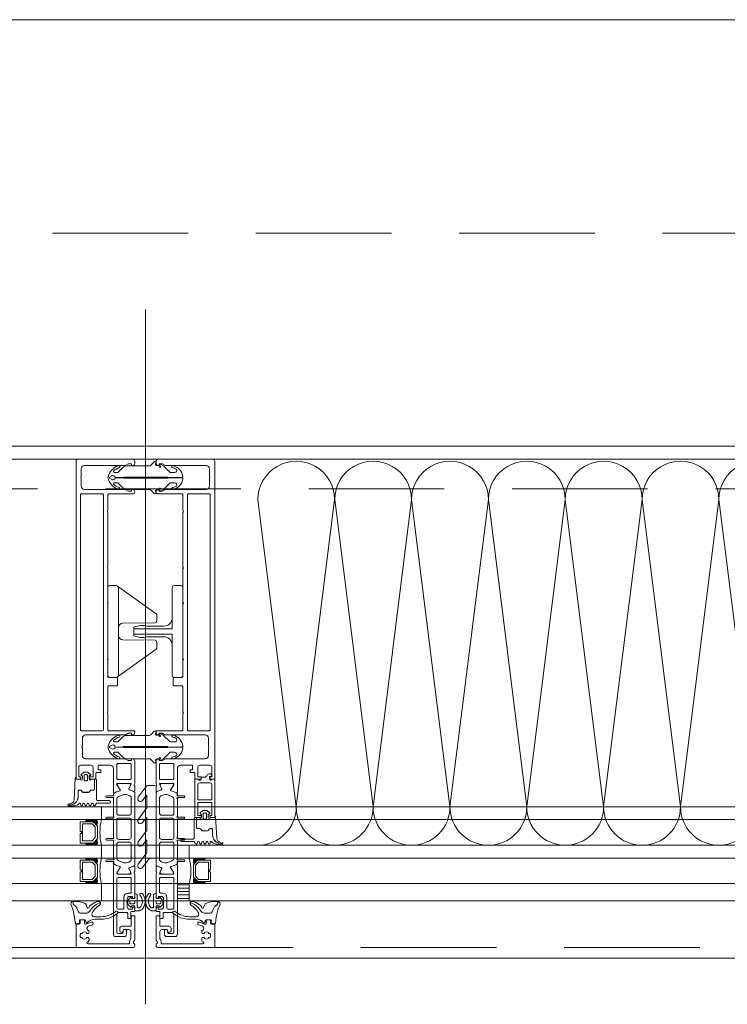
# Model space of a CAD drawing. Header units: millimetres. Extents: x 144573 to 336993, y 74252 to 247042.
# Tile 6 of 256: x 149261 to 149592, y 174594 to 175055. Entities that reach past the tile are written whole.
import ezdxf

# ---------------------------------------------------------------- set-up
doc = ezdxf.new("R2010")
doc.units = ezdxf.units.MM
doc.linetypes.add('ČÁRKOVANÁ', pattern=[19.05, 12.7, -6.35])
doc.layers.add('FASÁDA DETAILNÍ', color=255, linetype='Continuous', lineweight=0)
doc.layers.add('NOVA', color=255, linetype='Continuous', lineweight=0)

# ---------------------------------------------------------------- blocks, each defined once
blk = doc.blocks.new('284336')
for points in [[(-0.7, -9.6), (-10, -9.6, 0.414511), (-10.51, -10.11), (-10.51, -15.51, -1), (-11.69, -15.51), (-11.69, -9.6), (-12.69, -8.95, -0.668884), (-12.6, -8.23), (-11.99, -8.01, 0.766384), (-11.99, -7.21), (-12.6, -6.99, -0.76831), (-12.6, -6.23), (-11.99, -6.01, 0.766384), (-11.99, -5.21), (-12.6, -4.99, -0.76831), (-12.6, -4.23), (-11.99, -4.01, 0.766384), (-11.99, -3.21), (-12.6, -2.99, -0.877523), (-12.5, -2.22), (-12.1, -2.22, 0.698129), (-11.83, -1.5, -0.220231), (-12.89, 0.78), (-12.89, 3.45, -0.157143), (-12.82, 3.68), (-12.69, 3.42, -0.067482), (-12.48, 2.53, 0.393136), (-8.66, -1.02), (-6.1, -1.02, -0.414214), (-5.61, -1.51), (-5.61, -2.22, -0.267949), (-5.85, -2.65), (-6.35, -2.93, 0.267949), (-6.61, -3.38), (-6.61, -5.84, 0.267949), (-6.35, -6.29), (-5.85, -6.57, -0.267949), (-5.61, -7), (-5.61, -8.11, 0.414215), (-5.1, -8.62), (-0.41, -8.62), (-0.41, -9.31, -0.414212), (-0.7, -9.6)], [(-0.41, 0), (-0.41, -2, 0.990243), (-0.4, -3.02), (0.9, -3.02, 0.414214), (1.21, -2.71), (1.21, -2.61, -0.668123), (1.71, -2.4), (2.75, -3.45, -0.199004), (2.89, -3.79), (2.89, -5.43, -0.199038), (2.75, -5.77), (1.71, -6.82, -0.668191), (1.21, -6.61), (1.21, -6.51, 0.414214), (0.9, -6.2), (-0.4, -6.2, 0.990269), (-0.41, -7.22), (-0.41, -8.6), (-5.1, -8.6, -0.414215), (-5.59, -8.11), (-5.59, -7, 0.267949), (-5.84, -6.56), (-6.34, -6.27, -0.267949), (-6.59, -5.84), (-6.59, -3.38, -0.267949), (-6.34, -2.95), (-5.84, -2.66, 0.267949), (-5.59, -2.22), (-5.59, -1.51, 0.414214), (-6.1, -1), (-8.66, -1, -0.393156), (-12.46, 2.53, 0.067572), (-12.67, 3.43), (-12.8, 3.7, -0.637545), (-12.12, 3.53), (-11.92, 2.53, 0.344315), (-10.06, 0.91), (0, 0.38, -0.406913), (0.39, 0), (-0.41, 0)], [(1.7, -4.31, 0.414235), (1.2, -3.81), (-0.7, -3.81, 0.414214), (-1.2, -4.31), (-1.2, -4.91, 0.414214), (-0.7, -5.41), (1.2, -5.41, 0.414235), (1.7, -4.91), (1.7, -4.31)]]:
    blk.add_lwpolyline(points, format="xyb", close=True)
blk = doc.blocks.new('nesystémový nástavec 18')
for p, q in [((-17.5, 9.3), (-15.36, 9.3)), ((-15.36, 9.3), (0, 9.3)), ((0, 9.3), (0, 7.8)), ((-18, 6.8), (-18, 8.8)), ((-17, 6.3), (-17.5, 6.3)), ((-11, 8), (-17, 8)), ((-17, 8), (-17, 6.3)), ((-11, 1.3), (-11, 8)), ((-2.8, 8), (-9.7, 8)), ((-9.7, 1.3), (-9.7, 8)), ((-1.8, 2.3), (-1.8, 7)), ((-0.5, 7.3), (-0.5, 6.8)), ((0, 6.3), (0.55, 6.3)), ((0.55, 6.3), (0.95, 5.9)), ((0.95, 5.9), (0.95, 4.8)), ((0.95, 4.8), (0.95, 4.14)), ((-18, 0.5), (-18, 1.8)), ((-17.5, 2.3), (-17, 2.3)), ((-1.8, 0), (-17.5, 0)), ((-17, 2.3), (-17, 1.3)), ((-17, 1.3), (-11, 1.3)), ((-9.7, 1.3), (-2.8, 1.3)), ((0, 0), (-1.8, 0)), ((-0.4, 2.23), (-0.5, 2.04)), ((-0.5, 2.04), (-0.5, 2)), ((1.2, 2.44), (0, 2.44)), ((0, 1.5), (0, 0)), ((0.95, 4.14), (1.2, 4.14)), ((1.2, 1.85), (1.2, 2.44)), ((1.4, 3.94), (1.4, 3.84)), ((1.6, 3.64), (1.6, 3.64)), ((1.8, 1.37), (1.7, 1.35)), ((2.25, 1.63), (1.8, 1.37)), ((2.4, 2.84), (2.4, 1.89))]:
    blk.add_line(p, q)
for centre, radius, start, end in [((-17.5, 8.8), 0.5, 90, 180), ((-15.36, 9.8), 0.5, 270, 270.084), ((-17.5, 6.8), 0.5, 180.0012, 269.9988), ((-2.8, 7), 1, 0, 90), ((0, 7.3), 0.5, 89.9955, 180.0071), ((0, 6.8), 0.5, 179.9949, 270.006), ((0.75, 4.8), 0.2, 359.9656, 0.0344), ((-17.5, 1.8), 0.5, 89.999, 180.0002), ((-17.5, 0.5), 0.5, 180, 270), ((-2.8, 2.3), 1, 270, 0), ((0, 2), 0.5, 179.9716, 270.0327), ((0, 1.94), 0.5, 89.9975, 144.0007), ((1.2, 3.94), 0.2, 359.9707, 90.0249), ((1.7, 1.85), 0.5, 179.9991, 270), ((1.6, 3.84), 0.2, 179.9737, 270.035), ((1.6, 2.84), 0.8, 0.0065, 89.9919), ((2.1, 1.89), 0.3, 299.9815, 0.0183)]:
    blk.add_arc(centre, radius, start, end)
blk = doc.blocks.new('433270')
blk.add_lwpolyline([(1, 0, 0.414364), (0, -1), (0, -1.4, 0.255924), (0.23, -1.83, -0.547723), (0.23, -3.17, 0.255924), (0, -3.6), (0, -14.6, 0.414214), (0.3, -14.9), (1.2, -14.9, 0.414214), (1.7, -14.4), (1.7, -10.3, -0.414214), (2, -10), (6, -10, 0.414248), (7, -9), (7, -7.7, 0.414179), (6.5, -7.2), (5.7, -7.2, 0.414232), (5.4, -7.5), (5.4, -8.2, -0.414198), (5.1, -8.5), (2.8, -8.5, -0.414204), (1.8, -7.5), (1.8, -4.49, -0.147432), (1.97, -3.94, 0.147461), (2.4, -2.5), (2.4, -2.3, -0.414214), (2.9, -1.8), (21.87, -1.8, -0.668178), (22.22, -2.65), (22.16, -2.72, 1), (21.59, -3.29), (21.52, -3.35, 0.198912), (21.38, -3.71), (21.38, -4.05, 0.414214), (22.08, -4.75), (22.38, -4.75, 0.576988), (22.64, -4.3, -0.311246), (24.56, -4.3, 0.576988), (24.82, -4.75), (25.3, -4.75, -0.260065), (25.3, -6.65), (24.82, -6.65, 0.576988), (24.56, -7.1, -0.311246), (22.64, -7.1, 0.576988), (22.38, -6.65), (22.08, -6.65, 0.414214), (21.38, -7.35), (21.38, -7.61, 0.267949), (21.63, -8.04), (21.89, -8.2, -0.637047), (21.73, -10), (19.83, -10.7, 0.315299), (19.5, -11.17), (19.5, -11.49, 0.520567), (20.17, -11.96), (22.83, -10.99, -0.520567), (23.5, -11.46), (23.5, -12.5, 0.414062), (24, -13), (25, -13, 0.414186), (25.5, -12.5), (25.5, -11.5, -0.414182), (26, -11), (27, -11, 0.414214), (27.5, -10.5), (27.5, -0.5, 0.414214), (27, 0), (1, 0)], format="xyb", close=True)
blk = doc.blocks.new('284325')
for points in [[(0.84, -5.23, -0.560316), (0.94, -4.73), (1.94, -4.36, 0.3153), (2.14, -4.08), (2.14, -1.89, 0.451558), (1.8, -1.59), (0.9, -1.7, -0.399586), (0.57, -1.46), (0.3, -0.07, -0.415977), (0.53, 0.29, 0.024107), (6.15, 1.24, 0.076636), (8.99, 2.34, -0.577615), (10.79, 1.3), (10.02, 1.37, 0.283171), (9.08, 0.9, -0.168429), (7.07, -0.74), (5.9, -1.16, 0.315302), (5.24, -2.1), (5.24, -4.21, 0.269719), (6.76, -6.82, -0.194797), (10.18, -11.53, -0.342663), (9.17, -11.17, 0.119207), (5.43, -7.59, 0.578571), (3.63, -8.62), (3.63, -11.77, 0.176415), (6.16, -18.72, -1), (5.24, -19.49, -0.176415), (2.43, -11.77), (2.43, -8.89, 0.208286), (0.84, -5.23)], [(8.95, -6.65), (10.32, -8.78, -0.134555), (10.79, -10.63, -0.339795), (10.19, -11.53, 0.194788), (6.76, -6.81, -0.269736), (5.25, -4.21), (5.25, -2.1, -0.315302), (5.9, -1.17), (7.07, -0.74, 0.168429), (9.09, 0.89, -0.283167), (10.01, 1.36), (10.79, 1.29), (10.79, -0.74, -0.070852), (10.71, -1.3), (9.95, -3.93, -0.241839), (9.08, -4.83), (7.93, -5.22, 0.836024), (8.08, -6.19), (8.11, -6.19, -0.255349), (8.95, -6.65)]]:
    blk.add_lwpolyline(points, format="xyb", close=True)
blk = doc.blocks.new('*U1335')
for points in [[(0, 0, 0.414243), (0.1, 0.1), (0, 0.9, -1.0001), (0.2, 0.9), (0.1, 0.1, 0.414228), (0.2, 0, 0.414228)], [(0.2, 0, 0.414243), (0.3, 0.1), (0.2, 0.9, -1.0001), (0.4, 0.9), (0.3, 0.1, 0.414228), (0.4, 0, 0.414228)], [(0.4, 0, 0.414243), (0.5, 0.1), (0.4, 0.9, -1.0001), (0.6, 0.9), (0.5, 0.1, 0.414228), (0.6, 0, 0.414228)], [(0.6, 0, 0.414243), (0.7, 0.1), (0.6, 0.9, -1.0001), (0.8, 0.9), (0.7, 0.1, 0.414228), (0.8, 0, 0.414228)], [(0.8, 0, 0.414243), (0.9, 0.1), (0.8, 0.9, -1.0001), (1, 0.9), (0.9, 0.1, 0.414228), (1, 0, 0.414228)], [(1, 0, 0.414243), (1.1, 0.1), (1, 0.9, -1.0001), (1.2, 0.9), (1.1, 0.1, 0.414228), (1.2, 0, 0.414228)], [(1.2, 0, 0.414243), (1.3, 0.1), (1.2, 0.9, -1.0001), (1.4, 0.9), (1.3, 0.1, 0.414228), (1.4, 0, 0.414228)], [(1.4, 0, 0.414243), (1.5, 0.1), (1.4, 0.9, -1.0001), (1.6, 0.9), (1.5, 0.1, 0.414228), (1.6, 0, 0.414228)], [(1.6, 0, 0.414243), (1.7, 0.1), (1.6, 0.9, -1.0001), (1.8, 0.9), (1.7, 0.1, 0.414228), (1.8, 0, 0.414228)], [(1.8, 0, 0.414243), (1.9, 0.1), (1.8001, 0.9, -1.0001), (2, 0.9), (1.9001, 0.1, 0.414228), (2, 0, 0.414228)]]:
    blk.add_lwpolyline(points, format="xyb")
blk = doc.blocks.new('244748_a')
blk.add_lwpolyline([(8.32, -1.69, 0.082248), (6.34, -0.9, -1.09695), (6.94, -0.1, -0.315353), (11.26, -5.15, -0.480529), (10.87, -5.64), (4.27, -5.64), (4.08, -5.45), (-16.53, -5.45), (-16.72, -5.64), (-20.43, -5.64, 0.574019), (-21.93, -4.78), (-22.99, -5.4, 0.524827), (-22.99, -5.9), (-21.93, -6.52, 0.574021), (-20.43, -5.66), (-16.72, -5.66), (-16.53, -5.85), (4.08, -5.85), (4.27, -5.66), (10.87, -5.66, -0.480529), (11.26, -6.15, -0.326229), (6.88, -11.09, -1.09695), (6.28, -10.3, 0.081457), (8.32, -9.61, 0.599203), (7.48, -8.05), (5.52, -8.05, 0.198965), (5.17, -8.2), (2.22, -11.15), (0.93, -12.01, -0.738038), (0.51, -11.62), (0.87, -11, 1), (0.35, -10.7), (0, -11.3), (-0.98, -11.3, 0.619205), (-1.45, -12.06), (-1.28, -12.43, -0.808139), (-2.04, -13.04), (-3.63, -11.44, 0.198906), (-4.34, -11.15), (-14.99, -11.15, -0.198936), (-16.76, -10.42), (-18.98, -8.2, 0.198942), (-19.33, -8.05), (-20.67, -8.05, 0.500217), (-21.09, -8.73, 0.122037), (-18.5, -10.27, -1.093735), (-19.1, -11.07, -0.240768), (-23.7, -6.07, -0.106226), (-23.7, -5.23, -0.256232), (-19, -0.13, -1.093735), (-18.4, -0.92, 0.116856), (-21.09, -2.57, 0.500217), (-20.67, -3.25), (-19.33, -3.25, 0.198942), (-18.98, -3.1), (-16.75, -0.88, -0.198936), (-14.99, -0.15), (-4.34, -0.15, 0.198907), (-3.63, 0.14), (-2.04, 1.74, -0.808139), (-1.28, 1.13), (-1.45, 0.76, 0.619205), (-0.98, 0), (0, 0), (0.35, -0.6, 1), (0.87, -0.3), (0.51, 0.32, -0.738038), (0.93, 0.71), (2.22, -0.15), (5.17, -3.1, 0.198965), (5.52, -3.25), (7.48, -3.25, 0.599203)], format="xyb", close=True)
blk = doc.blocks.new('236134_0100_s_v')
for points in [[(22.8, -23), (22.8, -5), (42, -5, 0.414214), (43, -4), (43, -1, 0.414214), (42, 0), (1, 0, 0.414214), (0, -1), (0, -4, 0.414214), (1, -5), (20.2, -5), (20.2, -23)], [(15, -5, -0.414214), (19, -9), (19, -16.57, 0.165764), (19.53, -23), (23.47, -23, 0.165764), (24, -16.57), (24, -9, -0.414214), (28, -5)]]:
    blk.add_lwpolyline(points, format="xyb")
blk = doc.blocks.new('236134_0200_s_v')
for points in [[(19.58, 5, -0.41166), (17.58, 6.98), (17.45, 22.25, 0.344217), (17.07, 22.73), (16, 23), (14, 23, 0.240828), (13.19, 22.59), (0.19, 4.59)], [(23.42, 5, 0.41166), (25.42, 6.98), (25.55, 22.25, -0.344217), (25.93, 22.73), (27, 23), (29, 23, -0.240828), (29.81, 22.59), (42.81, 4.59)]]:
    blk.add_lwpolyline(points, format="xyb")
blk.add_lwpolyline([(42, 5), (1, 5, 0.414214), (0, 4), (0, 1, 0.414214), (1, 0), (42, 0, 0.414214), (43, 1), (43, 4, 0.414214)], format="xyb", close=True)
blk = doc.blocks.new('288126')
for points in [[(-16.5, 0), (16.5, 0)], [(-21.36, -6.34), (-17.8, -3.69)], [(-14.71, -4.5), (-19.87, -8.34)], [(-17, -2.08), (-17, -0.5)], [(-8.83, -4.3), (-14.11, -4.3)], [(-4.31, -4.5), (-9.47, -8.34)], [(1.81, -4.3), (-3.71, -4.3)], [(6.33, -4.5), (1.14, -8.37)], [(12.21, -4.3), (6.93, -4.3)], [(16.6, -4.6), (11.54, -8.37)], [(17, -0.5), (17, -3.8)], [(-10.96, -6.34), (-8.71, -4.66)], [(-0.35, -6.36), (1.93, -4.66)], [(10.05, -6.36), (12.33, -4.66)]]:
    blk.add_lwpolyline(points)
for centre, radius, start, end in [((16.5, -0.5), 0.5, 0, 90), ((-16.5, -0.5), 0.5, 90, 180), ((16, -3.8), 1, 306.7059, 0), ((-20.61, -7.34), 1.25, 126.7059, 306.7059), ((-10.21, -7.34), 1.25, 126.7059, 306.7059), ((0.4, -7.37), 1.25, 126.7059, 306.7059), ((10.8, -7.37), 1.25, 126.7059, 306.7059)]:
    blk.add_arc(centre, radius, start, end)
at = {"extrusion": (0, 0, -1)}
for centre, radius, start, end in [((19, -2.08), 2, 180, 233.2941), ((14.11, -5.3), 1, 53.2941, 90), ((8.83, -4.5), 0.2, 90, 233.2941), ((3.71, -5.3), 1, 53.2941, 90), ((-1.81, -4.5), 0.2, 90, 233.2941), ((-6.93, -5.3), 1, 53.2941, 90), ((-12.21, -4.5), 0.2, 90, 233.2941)]:
    blk.add_arc(centre, radius, start, end, dxfattribs=at)
blk = doc.blocks.new('246426')
for points in [[(-1.84, 0.64), (-2.86, -0.38, 0.198926), (-3.15, -1.09), (-3.15, -2.31, 0.198926), (-2.86, -3.02), (-1.84, -4.04, 0.637051), (-1.5, -3.92), (-1.45, -3.4), (-0.3, -3.4, -0.41484), (0, -3.7), (0, -5.19, 0.414232), (0.5, -5.69), (2.14, -5.69, 0.071862), (2.2, -5.68, 0.157876), (3.73, -4.64, 0.360336), (3.48, 2.39, 0.964062), (2.54, 1.48, -0.403385), (2.25, -4.34, -0.190964), (2.11, -4.39), (1.7, -4.39, -0.414214), (1.2, -3.89), (1.2, 1.31, 0.414201), (0.2, 2.31), (0, 2.31), (0, 0.3, -0.414214), (-0.3, 0), (-1.45, 0), (-1.5, 0.52, 0.637051), (-1.84, 0.64)], [(-2.25, -1.4, -0.414214), (-1.85, -1), (-0.4, -1, -0.414214), (0, -1.4), (0, -2, -0.414214), (-0.4, -2.4), (-1.85, -2.4, -0.414214), (-2.25, -2), (-2.25, -1.4)]]:
    blk.add_lwpolyline(points, format="xyb", close=True)

msp = doc.modelspace()

# ---------------------------------------------------------------- hatches: boundary and pattern name
at = {"layer": 'FASÁDA DETAILNÍ'}
h = msp.add_hatch(dxfattribs=at)
h.set_pattern_fill('ANSI31', color=256, scale=0.5, angle=495)
h.set_pattern_definition([(180, (139020.0589, 130529.9017), (-7e-16, -1.5875), [])])
h.paths.add_polyline_path([(149334.48, 174650.259), (149339.98, 174650.259), (149339.98, 174642.259), (149334.48, 174642.259)])

# ---------------------------------------------------------------- linework, layer by layer
for p, q in [((149319.48, 174919.383), (149319.48, 174593.691)), ((150554.98, 174849.259), (147717.98, 174849.259)), ((151868.479, 174686.259), (146726.48, 174686.259)), ((149298.98, 174680.259), (149298.98, 174686.259)), ((146726.48, 174680.259), (151881.518, 174680.259)), ((151881.518, 174668.259), (146726.48, 174668.259)), ((150831.98, 174668.259), (148733.48, 174668.259)), ((149298.98, 174662.259), (149298.98, 174668.259)), ((149748.98, 174668.259), (149339.98, 174668.259)), ((149339.98, 174668.259), (149339.98, 174662.259)), ((146726.48, 174662.259), (151881.518, 174662.259)), ((148733.48, 174662.259), (150831.98, 174662.259)), ((149339.98, 174662.259), (149748.98, 174662.259)), ((151881.518, 174650.259), (146726.48, 174650.259)), ((150831.98, 174650.259), (148733.48, 174650.259)), ((149298.98, 174642.259), (149298.98, 174650.259)), ((149748.98, 174650.259), (149339.98, 174650.259)), ((149339.98, 174650.259), (149339.98, 174642.259)), ((146726.48, 174642.259), (151868.48, 174642.259)), ((148733.48, 174642.259), (150831.98, 174642.259)), ((149339.98, 174642.259), (149748.98, 174642.259))]:
    msp.add_line(p, q, dxfattribs=at)
for points in [[(173301.48, 174615.259), (146721.48, 174615.259), (146721.48, 198295.259), (173301.48, 198295.259)], [(173061.48, 174855.259), (146961.48, 174855.259), (146961.48, 198055.259), (173061.48, 198055.259)], [(149288.98, 174679.259), (149294.98, 174679.259), (149296.98, 174677.259), (149296.98, 174671.259), (149294.98, 174669.259), (149288.98, 174669.259), (149288.98, 174673.759), (149289.48, 174673.759), (149289.48, 174674.759), (149288.98, 174674.759)], [(149289.98, 174670.259), (149289.98, 174678.259), (149294.566, 174678.259), (149295.98, 174676.844), (149295.98, 174671.811), (149294.566, 174670.259)], [(149288.98, 174661.259), (149294.98, 174661.259), (149296.98, 174659.259), (149296.98, 174653.259), (149294.98, 174651.259), (149288.98, 174651.259), (149288.98, 174655.759), (149289.48, 174655.759), (149289.48, 174656.759), (149288.98, 174656.759)], [(149289.98, 174652.259), (149289.98, 174660.259), (149294.566, 174660.259), (149295.98, 174658.844), (149295.98, 174653.811), (149294.566, 174652.259)], [(149349.98, 174661.259), (149343.98, 174661.259), (149341.98, 174659.259), (149341.98, 174653.259), (149343.98, 174651.259), (149349.98, 174651.259), (149349.98, 174655.759), (149349.48, 174655.759), (149349.48, 174656.759), (149349.98, 174656.759)], [(149348.98, 174652.259), (149348.98, 174660.259), (149344.394, 174660.259), (149342.98, 174658.844), (149342.98, 174653.811), (149344.394, 174652.259)], [(149334.48, 174642.259), (149339.98, 174642.259), (149339.98, 174650.259), (149334.48, 174650.259)]]:
    msp.add_lwpolyline(points, close=True, dxfattribs=at)
at = {"layer": 'FASÁDA DETAILNÍ', "linetype": 'ČÁRKOVANÁ', "ltscale": 5}
for points in [[(173296.48, 174620.259), (146726.48, 174620.259), (146726.48, 198290.259), (173296.48, 198290.259)], [(173081.48, 174835.259), (146941.48, 174835.259), (146941.48, 198075.259), (173081.48, 198075.259)], [(172961.48, 174955.259), (147061.48, 174955.259), (147061.48, 197955.259), (172961.48, 197955.259)]]:
    msp.add_lwpolyline(points, close=True, dxfattribs=at)
at = {"layer": 'FASÁDA DETAILNÍ'}
for points in [[(149286.98, 174848.259), (149286.98, 174699.759, 0.4142136), (149287.48, 174699.259), (149288.78, 174699.259, 0.4142197), (149289.28, 174699.759), (149289.28, 174700.259), (149288.28, 174700.259), (149288.28, 174704.759, -0.4142136), (149289.28, 174705.759), (149293.98, 174705.759, -0.4142136), (149294.98, 174704.759), (149294.98, 174700.259), (149293.28, 174700.259), (149293.28, 174699.759, 0.4142012), (149293.78, 174699.259), (149295.78, 174699.259, 0.4142136), (149296.28, 174699.759), (149296.28, 174701.902, -0.4142136), (149296.78, 174702.402), (149298.58, 174702.402), (149298.58, 174703.653), (149297.38, 174703.653), (149297.38, 174705.459, -0.4142136), (149297.68, 174705.759), (149302.979, 174705.759, -0.4141667), (149304.479, 174704.259), (149304.48, 174697.261), (149304.48, 174693.161, 0.5773503), (149305.08, 174692.814), (149305.943, 174693.313), (149307.435, 174693.741, 0.4887011), (149307.612, 174694.18), (149306.18, 174696.645), (149306.18, 174697.066, -0.4325656), (149306.38, 174697.261), (149312.685, 174697.261, -0.5483974), (149312.87, 174696.979), (149311.802, 174694.596, 0.4253361), (149311.91, 174694.328), (149313.933, 174693.512, 0.5315629), (149314.482, 174693.883), (149314.482, 174695.947, 0.2313061), (149314.367, 174696.184, -0.3061853), (149314.263, 174696.503), (149314.48, 174697.261), (149314.48, 174707.764, 0.4142136), (149313.48, 174708.764), (149312.98, 174708.764), (149312.98, 174707.964), (149311.48, 174707.964), (149310.336, 174708.625, 0.1316504), (149309.836, 174708.759), (149291.472, 174708.759, -0.4142136), (149289.972, 174710.259), (149289.972, 174713.759, -0.3999851), (149289.972, 174714.759), (149289.972, 174718.459, -0.4142136), (149291.472, 174719.959), (149309.836, 174719.959, 0.1316504), (149310.336, 174720.093), (149311.48, 174720.753), (149312.98, 174720.753), (149312.98, 174719.953), (149313.48, 174719.953, 0.4142136), (149314.48, 174720.953), (149314.48, 174721.459, 0.4142136), (149313.98, 174721.959), (149302.38, 174721.959, -0.4142136), (149301.88, 174722.459), (149301.88, 174729.859, -0.3999851), (149301.88, 174730.859), (149301.88, 174742.459, -0.4142136), (149302.38, 174742.959), (149305.98, 174742.959, 0.4142136), (149306.48, 174743.459), (149306.48, 174746.459, 0.4142136), (149305.98, 174746.959), (149302.38, 174746.959, -0.4142136), (149301.88, 174747.459), (149301.88, 174754.759, -0.38324), (149301.88, 174755.759), (149301.88, 174781.259, -0.38324), (149301.88, 174782.259), (149301.88, 174797.759, -0.38324), (149301.88, 174798.759), (149301.88, 174824.259, -0.38324), (149301.88, 174825.259), (149301.88, 174832.559, -0.4142136), (149302.38, 174833.059), (149313.98, 174833.059, 0.4142136), (149314.48, 174833.559), (149314.48, 174834.059, 0.4142136), (149313.48, 174835.059), (149312.98, 174835.059), (149312.98, 174834.259), (149311.48, 174834.259), (149310.326, 174834.925, 0.1169365), (149309.826, 174835.059), (149290.972, 174835.059, -0.4142315), (149289.472, 174836.559), (149289.472, 174840.269, -0.3999851), (149289.472, 174841.269), (149289.472, 174844.759, -0.4142315), (149290.972, 174846.259), (149309.826, 174846.259, 0.1169365), (149310.326, 174846.393), (149311.48, 174847.059), (149312.98, 174847.059), (149312.98, 174846.259), (149313.48, 174846.259, 0.4142136), (149314.48, 174847.259), (149314.48, 174848.259, 0.4142136), (149313.48, 174849.259), (149287.98, 174849.259, 0.4142135), (149286.98, 174848.259)], [(149351.98, 174848.259), (149351.98, 174699.759, -0.4142136), (149351.48, 174699.259), (149350.18, 174699.259, -0.4142197), (149349.68, 174699.759), (149349.68, 174700.259), (149350.68, 174700.259), (149350.68, 174704.759, 0.4142136), (149349.68, 174705.759), (149344.98, 174705.759, 0.4142136), (149343.98, 174704.759), (149343.98, 174700.259), (149345.68, 174700.259), (149345.68, 174699.759, -0.4142012), (149345.18, 174699.259), (149343.18, 174699.259, -0.4142136), (149342.68, 174699.759), (149342.68, 174701.902, 0.4142136), (149342.18, 174702.402), (149340.38, 174702.402), (149340.38, 174703.653), (149341.58, 174703.653), (149341.58, 174705.459, 0.4142136), (149341.28, 174705.759), (149335.981, 174705.759, 0.4141667), (149334.481, 174704.259), (149334.48, 174697.261), (149334.48, 174693.161, -0.5773503), (149333.88, 174692.814), (149333.017, 174693.313), (149331.525, 174693.741, -0.4887011), (149331.348, 174694.18), (149332.78, 174696.645), (149332.78, 174697.066, 0.4325656), (149332.58, 174697.261), (149326.275, 174697.261, 0.5483974), (149326.09, 174696.979), (149327.158, 174694.596, -0.4253361), (149327.05, 174694.328), (149325.027, 174693.512, -0.5315629), (149324.478, 174693.883), (149324.478, 174695.947, -0.2313061), (149324.593, 174696.184, 0.3061853), (149324.697, 174696.503), (149324.48, 174697.261), (149324.48, 174707.764, -0.4142136), (149325.48, 174708.764), (149325.98, 174708.764), (149325.98, 174707.964), (149327.48, 174707.964), (149328.624, 174708.625, -0.1316504), (149329.124, 174708.759), (149347.488, 174708.759, 0.4142136), (149348.988, 174710.259), (149348.988, 174713.759, 0.3999851), (149348.988, 174714.759), (149348.988, 174718.459, 0.4142136), (149347.488, 174719.959), (149329.124, 174719.959, -0.1316504), (149328.624, 174720.093), (149327.48, 174720.753), (149325.98, 174720.753), (149325.98, 174719.953), (149325.48, 174719.953, -0.4142136), (149324.48, 174720.953), (149324.48, 174721.459, -0.4142136), (149324.98, 174721.959), (149336.58, 174721.959, 0.4142136), (149337.08, 174722.459), (149337.08, 174729.859, 0.3999851), (149337.08, 174730.859), (149337.08, 174742.459, 0.4142136), (149336.58, 174742.959), (149332.98, 174742.959, -0.4142136), (149332.48, 174743.459), (149332.48, 174746.459, -0.4142136), (149332.98, 174746.959), (149336.58, 174746.959, 0.4142136), (149337.08, 174747.459), (149337.08, 174754.759, 0.38324), (149337.08, 174755.759), (149337.08, 174781.259, 0.38324), (149337.08, 174782.259), (149337.08, 174797.759, 0.38324), (149337.08, 174798.759), (149337.08, 174824.259, 0.38324), (149337.08, 174825.259), (149337.08, 174832.559, 0.4142136), (149336.58, 174833.059), (149324.98, 174833.059, -0.4142136), (149324.48, 174833.559), (149324.48, 174834.059, -0.4142136), (149325.48, 174835.059), (149325.98, 174835.059), (149325.98, 174834.259), (149327.48, 174834.259), (149328.634, 174834.925, -0.1169365), (149329.134, 174835.059), (149347.988, 174835.059, 0.4142315), (149349.488, 174836.559), (149349.488, 174840.269, 0.3999851), (149349.488, 174841.269), (149349.488, 174844.759, 0.4142315), (149347.988, 174846.259), (149329.134, 174846.259, -0.1169365), (149328.634, 174846.393), (149327.48, 174847.059), (149325.98, 174847.059), (149325.98, 174846.259), (149325.48, 174846.259, -0.4142136), (149324.48, 174847.259), (149324.48, 174848.259, -0.4142136), (149325.48, 174849.259), (149350.98, 174849.259, -0.4142135), (149351.98, 174848.259)], [(149289.08, 174722.459), (149289.08, 174832.559, -0.4142136), (149289.58, 174833.059), (149299.28, 174833.059, -0.4142136), (149299.78, 174832.559), (149299.78, 174722.459, -0.4142136), (149299.28, 174721.959), (149289.58, 174721.959, -0.4142136), (149289.08, 174722.459)], [(149349.88, 174722.459), (149349.88, 174832.559, 0.4142136), (149349.38, 174833.059), (149339.68, 174833.059, 0.4142136), (149339.18, 174832.559), (149339.18, 174722.459, 0.4142136), (149339.68, 174721.959), (149349.38, 174721.959, 0.4142136), (149349.88, 174722.459)], [(149312.38, 174706.559, -0.4142136), (149312.88, 174706.059), (149312.88, 174699.559, -0.4142136), (149312.38, 174699.059), (149306.68, 174699.059, -0.4142136), (149306.18, 174699.559), (149306.18, 174706.059, -0.4142136), (149306.68, 174706.559), (149312.38, 174706.559)], [(149326.58, 174706.559, 0.4142136), (149326.08, 174706.059), (149326.08, 174699.559, 0.4142136), (149326.58, 174699.059), (149332.28, 174699.059, 0.4142136), (149332.78, 174699.559), (149332.78, 174706.059, 0.4142136), (149332.28, 174706.559), (149326.58, 174706.559)], [(149314.48, 174692.92), (149314.481, 174681.009), (149314.48, 174659.098, -0.3058367), (149314.167, 174658.634), (149311.88, 174657.711, 0.4253361), (149311.772, 174657.444), (149312.489, 174655.825, -0.5437525), (149311.804, 174654.769), (149306.9, 174654.769, -0.5781822), (149306.381, 174655.67), (149307.642, 174657.862, 0.4885049), (149307.466, 174658.301), (149305.951, 174658.735), (149304.63, 174659.498, -0.2824777), (149304.481, 174659.774), (149304.481, 174660.219, 1.4470094), (149304.349, 174660.569), (149301.381, 174660.569, -1), (149301.381, 174661.369), (149304.349, 174661.369, 1.4470094), (149304.481, 174661.719), (149304.481, 174670.259, 1.4470094), (149304.349, 174670.609), (149301.381, 174670.609, -1), (149301.381, 174671.409), (149304.349, 174671.409, 1.4470094), (149304.481, 174671.759), (149304.481, 174680.259, 1.4470094), (149304.349, 174680.609), (149301.381, 174680.609, -1), (149301.381, 174681.409), (149304.349, 174681.409, 1.4470094), (149304.481, 174681.759), (149304.481, 174690.299, 1.4470094), (149304.349, 174690.649), (149301.381, 174690.649, -1), (149301.381, 174691.449), (149304.349, 174691.449, 1.4470094), (149304.481, 174691.799), (149304.481, 174692.244, -0.2824777), (149304.63, 174692.52), (149305.951, 174693.282), (149307.466, 174693.717, 0.4885049), (149307.642, 174694.156), (149306.381, 174696.347, -0.5781822), (149306.9, 174697.249), (149311.804, 174697.249, -0.5437525), (149312.489, 174696.192), (149311.772, 174694.574, 0.4253361), (149311.88, 174694.306), (149314.167, 174693.383, -0.3058367), (149314.48, 174692.92)], [(149324.48, 174692.92), (149324.479, 174681.009), (149324.48, 174659.098, 0.3058367), (149324.793, 174658.634), (149327.08, 174657.711, -0.4253361), (149327.188, 174657.444), (149326.471, 174655.825, 0.5437525), (149327.156, 174654.769), (149332.06, 174654.769, 0.5781822), (149332.579, 174655.67), (149331.318, 174657.862, -0.4885049), (149331.494, 174658.301), (149333.009, 174658.735), (149334.33, 174659.498, 0.2824777), (149334.479, 174659.774), (149334.479, 174660.219, -1.4470094), (149334.611, 174660.569), (149337.579, 174660.569, 1), (149337.579, 174661.369), (149334.611, 174661.369, -1.4470094), (149334.479, 174661.719), (149334.479, 174670.259, -1.4470094), (149334.611, 174670.609), (149337.579, 174670.609, 1), (149337.579, 174671.409), (149334.611, 174671.409, -1.4470094), (149334.479, 174671.759), (149334.479, 174680.259, -1.4470094), (149334.611, 174680.609), (149337.579, 174680.609, 1), (149337.579, 174681.409), (149334.611, 174681.409, -1.4470094), (149334.479, 174681.759), (149334.479, 174690.299, -1.4470094), (149334.611, 174690.649), (149337.579, 174690.649, 1), (149337.579, 174691.449), (149334.611, 174691.449, -1.4470094), (149334.479, 174691.799), (149334.479, 174692.244, 0.2824777), (149334.33, 174692.52), (149333.009, 174693.282), (149331.494, 174693.717, -0.4885049), (149331.318, 174694.156), (149332.579, 174696.347, 0.5781822), (149332.06, 174697.249), (149327.156, 174697.249, 0.5437525), (149326.471, 174696.192), (149327.188, 174694.574, -0.4253361), (149327.08, 174694.306), (149324.793, 174693.383, 0.3058367), (149324.48, 174692.92)], [(149312.881, 174683.309), (149312.881, 174690.209, 0.3249157), (149311.845, 174691.636), (149310.994, 174691.912, 0.1764286), (149308.943, 174691.84), (149307.018, 174691.061, 0.305619), (149306.081, 174689.671), (149306.081, 174683.309, 0.4142178), (149307.081, 174682.309), (149311.881, 174682.309, 0.4142178), (149312.881, 174683.309)], [(149326.079, 174683.309), (149326.079, 174690.209, -0.3249157), (149327.116, 174691.636), (149327.966, 174691.912, -0.1764286), (149330.018, 174691.84), (149331.942, 174691.061, -0.305619), (149332.879, 174689.671), (149332.879, 174683.309, -0.4142178), (149331.879, 174682.309), (149327.079, 174682.309, -0.4142178), (149326.079, 174683.309)], [(149312.881, 174672.009), (149312.881, 174680.009, 0.4142136), (149311.881, 174681.009), (149307.081, 174681.009, 0.4142136), (149306.081, 174680.009), (149306.081, 174672.009, 0.4142136), (149307.081, 174671.009), (149311.881, 174671.009, 0.4142136), (149312.881, 174672.009)], [(149326.079, 174672.009), (149326.079, 174680.009, -0.4142136), (149327.079, 174681.009), (149331.879, 174681.009, -0.4142136), (149332.879, 174680.009), (149332.879, 174672.009, -0.4142136), (149331.879, 174671.009), (149327.079, 174671.009, -0.4142136), (149326.079, 174672.009)], [(149312.881, 174661.808), (149312.881, 174668.709, 0.4142178), (149311.881, 174669.709), (149307.081, 174669.709, 0.4142178), (149306.081, 174668.709), (149306.081, 174662.346, 0.305619), (149307.018, 174660.956), (149308.943, 174660.178, 0.1764286), (149310.994, 174660.106), (149311.845, 174660.382, 0.3249157), (149312.881, 174661.808)], [(149326.079, 174661.808), (149326.079, 174668.709, -0.4142178), (149327.079, 174669.709), (149331.879, 174669.709, -0.4142178), (149332.879, 174668.709), (149332.879, 174662.346, -0.305619), (149331.942, 174660.956), (149330.018, 174660.178, -0.1764286), (149327.966, 174660.106), (149327.116, 174660.382, -0.3249157), (149326.079, 174661.808)], [(149314.48, 174654.759), (149314.48, 174643.759, -0.4144257), (149313.98, 174643.259), (149313.487, 174643.259), (149313.487, 174644.259), (149311.987, 174644.259, 0.4142136), (149310.987, 174643.259), (149310.987, 174641.759, 0.3999851), (149310.987, 174640.759), (149310.987, 174639.259, 0.4142136), (149311.987, 174638.259), (149313.48, 174638.259), (149313.48, 174639.259), (149313.98, 174639.259, -0.4144559), (149314.48, 174638.758), (149314.479, 174637.458, -0.4139712), (149314.179, 174637.159), (149312.98, 174637.159, 0.4142136), (149312.68, 174636.859), (149312.68, 174633.859), (149311.68, 174633.859, -0.4142136), (149311.18, 174634.359), (149311.18, 174636.259, 0.4142136), (149310.68, 174636.759), (149307.18, 174636.759, 0.4142056), (149306.18, 174635.759), (149306.18, 174627.459, 0.4142063), (149306.68, 174626.959), (149308.58, 174626.959, 0.414219), (149309.08, 174627.459), (149309.08, 174628.259, -0.4142136), (149309.58, 174628.759), (149310.08, 174628.759, -0.4142136), (149310.58, 174628.259), (149310.58, 174626.459, -0.4142136), (149309.58, 174625.459), (149305.48, 174625.459, -0.4142136), (149304.48, 174626.459), (149304.48, 174654.759), (149304.48, 174658.859, -0.5773503), (149305.08, 174659.205), (149305.943, 174658.707), (149307.435, 174658.279, -0.4887011), (149307.612, 174657.84), (149306.18, 174655.374), (149306.18, 174654.954, 0.4325656), (149306.38, 174654.759), (149312.685, 174654.759, 0.5483974), (149312.87, 174655.04), (149311.802, 174657.424, -0.4253361), (149311.91, 174657.691), (149313.933, 174658.508, -0.5315625), (149314.482, 174658.137), (149314.482, 174656.073, -0.2313061), (149314.367, 174655.836, 0.3061853), (149314.263, 174655.517), (149314.48, 174654.759)], [(149324.48, 174654.759), (149324.48, 174643.759, 0.4144257), (149324.98, 174643.259), (149325.473, 174643.259), (149325.473, 174644.259), (149326.973, 174644.259, -0.4142136), (149327.973, 174643.259), (149327.973, 174641.759, -0.3999851), (149327.973, 174640.759), (149327.973, 174639.259, -0.4142136), (149326.973, 174638.259), (149325.48, 174638.259), (149325.48, 174639.259), (149324.98, 174639.259, 0.4144559), (149324.48, 174638.758), (149324.481, 174637.458, 0.4139712), (149324.781, 174637.159), (149325.98, 174637.159, -0.4142136), (149326.28, 174636.859), (149326.28, 174633.859), (149327.28, 174633.859, 0.4142136), (149327.78, 174634.359), (149327.78, 174636.259, -0.4142136), (149328.28, 174636.759), (149331.78, 174636.759, -0.4142056), (149332.78, 174635.759), (149332.78, 174627.459, -0.4142063), (149332.28, 174626.959), (149330.38, 174626.959, -0.414219), (149329.88, 174627.459), (149329.88, 174628.259, 0.4142136), (149329.38, 174628.759), (149328.88, 174628.759, 0.4142136), (149328.38, 174628.259), (149328.38, 174626.459, 0.4142136), (149329.38, 174625.459), (149333.48, 174625.459, 0.4142136), (149334.48, 174626.459), (149334.48, 174654.759), (149334.48, 174658.859, 0.5773503), (149333.88, 174659.205), (149333.017, 174658.707), (149331.525, 174658.279, 0.4887011), (149331.348, 174657.84), (149332.78, 174655.374), (149332.78, 174654.954, -0.4325656), (149332.58, 174654.759), (149326.275, 174654.759, -0.5483974), (149326.09, 174655.04), (149327.158, 174657.424, 0.4253361), (149327.05, 174657.691), (149325.027, 174658.508, 0.5315625), (149324.478, 174658.137), (149324.478, 174656.073, 0.2313061), (149324.593, 174655.836, -0.3061853), (149324.697, 174655.517), (149324.48, 174654.759)], [(149306.18, 174652.559), (149306.18, 174638.859, 0.4142136), (149306.68, 174638.359), (149308.887, 174638.359, 0.4142136), (149309.387, 174638.859), (149309.387, 174643.829, -0.4111388), (149311.387, 174645.859), (149312.38, 174645.859, 0.4142136), (149312.88, 174646.359), (149312.88, 174652.559, 0.4142136), (149312.38, 174653.059), (149306.68, 174653.059, 0.4142136), (149306.18, 174652.559)], [(149332.78, 174652.559), (149332.78, 174638.859, -0.4142136), (149332.28, 174638.359), (149330.073, 174638.359, -0.4142136), (149329.573, 174638.859), (149329.573, 174643.829, 0.4111388), (149327.573, 174645.859), (149326.58, 174645.859, -0.4142136), (149326.08, 174646.359), (149326.08, 174652.559, -0.4142136), (149326.58, 174653.059), (149332.28, 174653.059, -0.4142136), (149332.78, 174652.559)]]:
    msp.add_lwpolyline(points, format="xyb", close=True, dxfattribs=at)
msp.add_lwpolyline([(149737.98, 174849.259), (149350.98, 174849.259)], dxfattribs=at)
for centre, radius, start, end in [((149291.117, 174679.759), 0.596, 303.03656, 56.96344), ((149291.41, 174679.759), 0.596, 303.03656, 56.96344), ((149291.702, 174679.759), 0.596, 303.03656, 56.96344), ((149291.995, 174679.759), 0.596, 303.03656, 56.96344), ((149292.287, 174679.759), 0.596, 303.03656, 56.96344), ((149292.58, 174679.759), 0.596, 303.03656, 56.96344), ((149292.872, 174679.759), 0.596, 303.03656, 56.96344), ((149293.165, 174679.759), 0.596, 303.03656, 56.96344), ((149293.457, 174679.759), 0.596, 303.03656, 56.96344), ((149293.75, 174679.759), 0.596, 303.03656, 56.96344), ((149294.042, 174679.759), 0.596, 303.03656, 56.96344), ((149294.335, 174679.759), 0.596, 303.03656, 56.96344), ((149294.627, 174679.759), 0.596, 303.03656, 56.96344), ((149294.64, 174679.621), 0.879, 313.99491, 46.49644), ((149294.549, 174679.473), 1.263, 321.96563, 38.49956), ((149294.389, 174679.334), 1.712, 327.29495, 32.68565), ((149294.145, 174679.189), 2.248, 331.52734, 28.40281), ((149293.796, 174679.021), 2.897, 335.30667, 25.29515), ((149293.429, 174678.907), 3.546, 337.29382, 22.40905), ((149320.871, 174674.259), 22.699, 164.67278, 195.32722), ((149291.117, 174668.759), 0.596, 303.03656, 56.96344), ((149291.41, 174668.759), 0.596, 303.03656, 56.96344), ((149291.702, 174668.759), 0.596, 303.03656, 56.96344), ((149291.995, 174668.759), 0.596, 303.03656, 56.96344), ((149292.287, 174668.759), 0.596, 303.03656, 56.96344), ((149292.58, 174668.759), 0.596, 303.03656, 56.96344), ((149292.872, 174668.759), 0.596, 303.03656, 56.96344), ((149293.165, 174668.759), 0.596, 303.03656, 56.96344), ((149293.457, 174668.759), 0.596, 303.03656, 56.96344), ((149293.75, 174668.759), 0.596, 303.03656, 56.96344), ((149294.042, 174668.759), 0.596, 303.03656, 56.96344), ((149294.335, 174668.759), 0.596, 303.03656, 56.96344), ((149294.627, 174668.759), 0.596, 303.03656, 56.96344), ((149294.64, 174668.896), 0.879, 313.50356, 46.00509), ((149294.549, 174669.045), 1.263, 321.50044, 38.03437), ((149294.389, 174669.183), 1.712, 327.31435, 32.70505), ((149294.145, 174669.328), 2.248, 331.59719, 28.47266), ((149293.796, 174669.496), 2.897, 334.70485, 24.69333), ((149293.429, 174669.61), 3.546, 337.59095, 22.70618), ((149291.117, 174661.759), 0.596, 303.03656, 56.96344), ((149291.41, 174661.759), 0.596, 303.03656, 56.96344), ((149291.702, 174661.759), 0.596, 303.03656, 56.96344), ((149291.995, 174661.759), 0.596, 303.03656, 56.96344), ((149292.287, 174661.759), 0.596, 303.03656, 56.96344), ((149292.58, 174661.759), 0.596, 303.03656, 56.96344), ((149292.872, 174661.759), 0.596, 303.03656, 56.96344), ((149293.165, 174661.759), 0.596, 303.03656, 56.96344), ((149293.457, 174661.759), 0.596, 303.03656, 56.96344), ((149293.75, 174661.759), 0.596, 303.03656, 56.96344), ((149294.042, 174661.759), 0.596, 303.03656, 56.96344), ((149294.335, 174661.759), 0.596, 303.03656, 56.96344), ((149294.627, 174661.759), 0.596, 303.03656, 56.96344), ((149294.64, 174661.621), 0.879, 313.99491, 46.49644), ((149294.549, 174661.473), 1.263, 321.96563, 38.49956), ((149294.389, 174661.334), 1.712, 327.29495, 32.68565), ((149294.145, 174661.189), 2.248, 331.52734, 28.40281), ((149293.796, 174661.021), 2.897, 335.30667, 25.29515), ((149293.429, 174660.907), 3.546, 337.29382, 22.40905), ((149320.871, 174656.259), 22.699, 164.67278, 195.32722), ((149318.089, 174656.259), 22.699, 344.67278, 15.32722), ((149345.531, 174660.907), 3.546, 157.59095, 202.70618), ((149345.164, 174661.021), 2.897, 154.70485, 204.69333), ((149344.815, 174661.189), 2.248, 151.59719, 208.47266), ((149344.571, 174661.334), 1.712, 147.31435, 212.70505), ((149344.411, 174661.473), 1.263, 141.50044, 218.03437), ((149344.321, 174661.621), 0.879, 133.50356, 226.00509), ((149344.333, 174661.759), 0.596, 123.03656, 236.96344), ((149344.625, 174661.759), 0.596, 123.03656, 236.96344), ((149344.918, 174661.759), 0.596, 123.03656, 236.96344), ((149345.21, 174661.759), 0.596, 123.03656, 236.96344), ((149345.503, 174661.759), 0.596, 123.03656, 236.96344), ((149345.795, 174661.759), 0.596, 123.03656, 236.96344), ((149346.088, 174661.759), 0.596, 123.03656, 236.96344), ((149346.38, 174661.759), 0.596, 123.03656, 236.96344), ((149346.673, 174661.759), 0.596, 123.03656, 236.96344), ((149346.965, 174661.759), 0.596, 123.03656, 236.96344), ((149347.258, 174661.759), 0.596, 123.03656, 236.96344), ((149347.55, 174661.759), 0.596, 123.03656, 236.96344), ((149347.843, 174661.759), 0.596, 123.03656, 236.96344), ((149293.796, 174651.496), 2.897, 334.70485, 24.69333), ((149293.429, 174651.61), 3.546, 337.59095, 22.70618), ((149345.531, 174651.61), 3.546, 157.29382, 202.40905), ((149345.164, 174651.496), 2.897, 155.30667, 205.29515), ((149291.117, 174650.759), 0.596, 303.03656, 56.96344), ((149291.41, 174650.759), 0.596, 303.03656, 56.96344), ((149291.702, 174650.759), 0.596, 303.03656, 56.96344), ((149291.995, 174650.759), 0.596, 303.03656, 56.96344), ((149292.287, 174650.759), 0.596, 303.03656, 56.96344), ((149292.58, 174650.759), 0.596, 303.03656, 56.96344), ((149292.872, 174650.759), 0.596, 303.03656, 56.96344), ((149293.165, 174650.759), 0.596, 303.03656, 56.96344), ((149293.457, 174650.759), 0.596, 303.03656, 56.96344), ((149293.75, 174650.759), 0.596, 303.03656, 56.96344), ((149294.042, 174650.759), 0.596, 303.03656, 56.96344), ((149294.335, 174650.759), 0.596, 303.03656, 56.96344), ((149294.627, 174650.759), 0.596, 303.03656, 56.96344), ((149294.64, 174650.896), 0.879, 313.50356, 46.00509), ((149294.549, 174651.045), 1.263, 321.50044, 38.03437), ((149294.389, 174651.183), 1.712, 327.31435, 32.70505), ((149294.145, 174651.328), 2.248, 331.59719, 28.47266), ((149344.815, 174651.328), 2.248, 151.52734, 208.40281), ((149344.571, 174651.183), 1.712, 147.29495, 212.68565), ((149344.411, 174651.045), 1.263, 141.96563, 218.49956), ((149344.321, 174650.896), 0.879, 133.99491, 226.49644), ((149344.333, 174650.759), 0.596, 123.03656, 236.96344), ((149344.625, 174650.759), 0.596, 123.03656, 236.96344), ((149344.918, 174650.759), 0.596, 123.03656, 236.96344), ((149345.21, 174650.759), 0.596, 123.03656, 236.96344), ((149345.503, 174650.759), 0.596, 123.03656, 236.96344), ((149345.795, 174650.759), 0.596, 123.03656, 236.96344), ((149346.088, 174650.759), 0.596, 123.03656, 236.96344), ((149346.38, 174650.759), 0.596, 123.03656, 236.96344), ((149346.673, 174650.759), 0.596, 123.03656, 236.96344), ((149346.965, 174650.759), 0.596, 123.03656, 236.96344), ((149347.258, 174650.759), 0.596, 123.03656, 236.96344), ((149347.55, 174650.759), 0.596, 123.03656, 236.96344), ((149347.843, 174650.759), 0.596, 123.03656, 236.96344)]:
    msp.add_arc(centre, radius, start, end, dxfattribs=at)
at = {"layer": 'NOVA', "ltscale": 5}
for p, q in [((151885.98, 175055.259), (147161.48, 175055.259)), ((149286.98, 174848.259), (149286.98, 174849.259))]:
    msp.add_line(p, q, dxfattribs=at)

# ---------------------------------------------------------------- block references
at = {"layer": 'FASÁDA DETAILNÍ'}
for name, p in [('244748_a', (149325.702, 174846.219)), ('244748_a', (149325.702, 174719.919)), ('246426', (149314.484, 174643.259))]:
    msp.add_blockref(name, p, dxfattribs=at)
at = {"layer": 'FASÁDA DETAILNÍ', "xscale": -179.9999932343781, "yscale": 179.9999932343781, "zscale": 179.9999932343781}
msp.add_blockref('*U1335', (149732.153, 174668.259), dxfattribs=at)
at = {"layer": 'FASÁDA DETAILNÍ', "xscale": -1}
for name, p, rotation in [('236134_0200_s_v', (149301.88, 174746.959), 270), ('236134_0100_s_v', (149337.08, 174746.959), 270), ('288126', (149324.479, 174679.249), 270), ('284336', (149351.98, 174681.669), 270), ('284325', (149351.98, 174631.119), 270), ('433270', (149324.48, 174620.259), 180)]:
    msp.add_blockref(name, p, dxfattribs=dict(at, rotation=rotation))
at = {"layer": 'FASÁDA DETAILNÍ'}
for name, p, rotation in [('284336', (149286.98, 174699.669), 90), ('nesystémový nástavec 18', (149351.98, 174699.259), 90), ('284325', (149286.98, 174631.119), 90), ('433270', (149314.48, 174620.259), 180)]:
    msp.add_blockref(name, p, dxfattribs=dict(at, rotation=rotation))
at = {"layer": 'FASÁDA DETAILNÍ', "xscale": -1}
msp.add_blockref('246426', (149324.476, 174643.259), dxfattribs=at)

doc.saveas('drawing.dxf')
